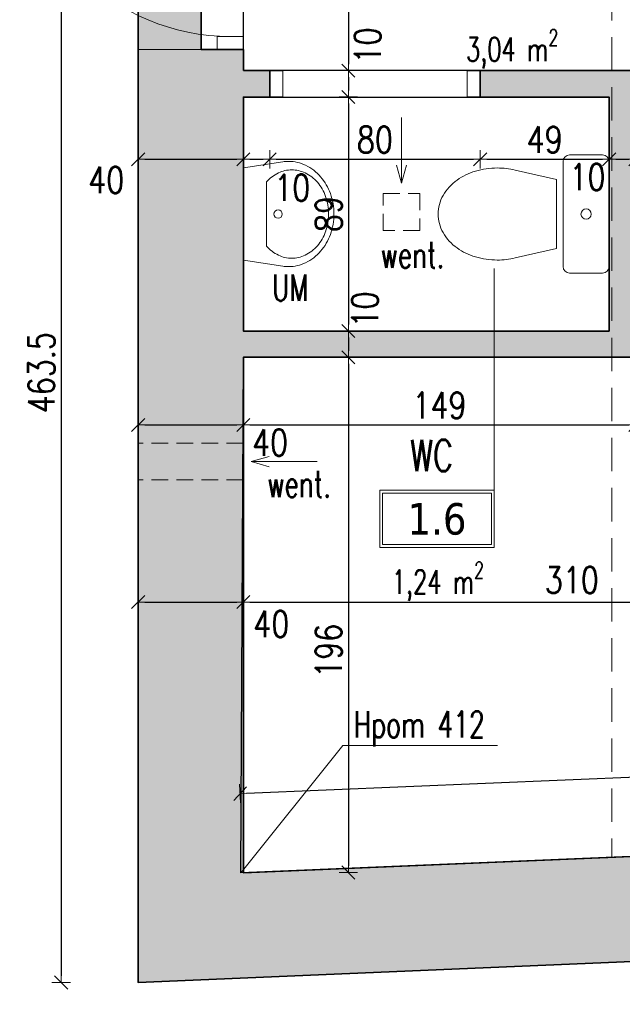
# Model space of a CAD drawing. Header units: millimetres. Extents: x 14400 to 93787, y -21104 to 39413.
# Tile 4 of 256: x 22933 to 23162, y 6856 to 7231. Entities that reach past the tile are written whole.
import ezdxf
from ezdxf.enums import TextEntityAlignment as Align

# ---------------------------------------------------------------- set-up
doc = ezdxf.new("R2010")
doc.units = ezdxf.units.MM
doc.linetypes.add('HIDDEN', pattern=[9.525, 6.35, -3.175])
for name, color, linetype, lineweight in [('!MODUS_ARMATURA', 6, 'Continuous', 9), ('!MODUS_HATCH_ŚCIANA', 254, 'Continuous', 9), ('__MODUS_ŚCIANY', 2, 'Continuous', 35), ('Cienka', 3, 'Continuous', 9), ('Drzwi', 1, 'Continuous', 15), ('Opis', 8, 'Continuous', 13), ('Opis_pom', 9, 'Continuous', 18), ('Wentylacja', 5, 'Continuous', 13), ('Widok', 1, 'Continuous', 15), ('WYMIAROWANIE', 1, 'Continuous', 18)]:
    doc.layers.add(name, color=color, linetype=linetype, lineweight=lineweight)
doc.styles.add('ARCHETYP', font='romans.shx', dxfattribs={"height": 15})
doc.styles.add('ARIAL', font='tahoma.ttf')
doc.styles.add('TXT', font='simplex.shx', dxfattribs={"width": 0.8})
doc.dimstyles.new('DIM50', dxfattribs={"dimscale": 5, "dimtxt": 2, "dimasz": 0.5, "dimexe": 0, "dimexo": 0, "dimgap": 0.5, "dimtad": 1, "dimdec": 4, "dimrnd": 0.5, "dimdsep": 46, "dimtxsty": 'TXT', "dimblk1": 'TICK1', "dimblk2": 'TICK1', "dimsah": 1, "dimcen": 0, "dimse1": 1, "dimse2": 1, "dimclrd": 1, "dimclre": 7, "dimclrt": 9, "dimadec": 0, "dimazin": 0, "dimtfac": 1, "dimtdec": 4, "dimtmove": 2, "dimatfit": 3, "dimldrblk": 'TICK1', "dimfxl": 1, "dimtolj": 1, "dimarcsym": 0})

# ---------------------------------------------------------------- blocks, each defined once
blk = doc.blocks.new('A$C578D6593')
for p, q in [((-26.36, 0), (-29.16, 18.76)), ((17.64, 0), (20.43, 18.76)), ((-19.63, 11), (10.9, 11)), ((-26.36, 0), (17.64, 0))]:
    blk.add_line(p, q)
blk.add_circle((-4.36, 16.5), 2)
for centre, radius, start, end in [((-4.36, 14), 29, 90, 109.6071), ((-4.36, 14), 29, 70.3929, 90), ((-5.67, 17.67), 25.11, 109.6071, 130.6955), ((-5.67, 19.17), 21.11, 109.6071, 130.6955), ((-4.36, 15.5), 25, 90, 109.6071), ((-4.36, 15.5), 25, 70.3929, 90), ((-3.06, 19.17), 21.11, 49.3045, 70.3929), ((-3.06, 17.67), 25.11, 49.3045, 70.3929), ((-7.68, 20), 22.03, 130.6955, 154.2825), ((-7.68, 21.5), 18.03, 130.6955, 154.2825), ((-1.05, 21.5), 18.03, 25.7175, 49.3045), ((-1.05, 20), 22.03, 25.7175, 49.3045), ((-10.79, 21.5), 18.58, 154.2825, 180), ((-10.79, 23), 14.58, 154.2825, 180), ((2.06, 23), 14.58, 0, 25.7175), ((2.06, 21.5), 18.58, 0, 25.7175), ((-10.79, 21.5), 18.58, 180, 188.4794), ((-10.79, 23), 14.58, 180, 205.7175), ((2.06, 23), 14.58, 334.2825, 0), ((2.06, 21.5), 18.58, 351.5206, 0), ((-7.68, 24.5), 18.03, 205.7175, 228.4823), ((-1.05, 24.5), 18.03, 311.5177, 334.2825)]:
    blk.add_arc(centre, radius, start, end)
blk = doc.blocks.new('A$C351F644B')
for p, q in [((-16.71, 35.72), (-13.07, 19.98)), ((16.71, 35.72), (13.07, 19.98)), ((13.07, 19.98), (-13.07, 19.98)), ((-22.5, 2.5), (-22.5, 15)), ((-20, 17.5), (20, 17.5)), ((22.5, 15), (22.5, 2.5)), ((20, 0), (-20, 0))]:
    blk.add_line(p, q)
blk.add_circle((0, 8.75), 1.96)
for centre, radius, start, end in [((0, 50.93), 14.07, 90, 120.1094), ((0, 50.93), 14.07, 59.8906, 90), ((2.35, 46.88), 18.75, 120.1094, 144.4623), ((-2.35, 46.88), 18.75, 35.5377, 59.8906), ((6.06, 44.23), 23.31, 144.4623, 163.5183), ((-6.06, 44.23), 23.31, 16.4817, 35.5377), ((11.92, 42.5), 29.42, 163.5183, 180), ((-11.92, 42.5), 29.42, 0, 16.4817), ((11.92, 42.5), 29.42, 180, 193.3326), ((-11.92, 42.5), 29.42, 346.6674, 0), ((-20, 15), 2.5, 90, 180), ((20, 15), 2.5, 0, 90), ((-20, 2.5), 2.5, 180, 270), ((20, 2.5), 2.5, 270, 0)]:
    blk.add_arc(centre, radius, start, end)
blk = doc.blocks.new('TICK1')
at = {"color": 2}
blk.add_line((-1, -1), (1, 1), dxfattribs=at)
at = {"color": 0}
for p, q in [((0, 0), (-1, 0)), ((0, -1.4), (0, 1.4))]:
    blk.add_line(p, q, dxfattribs=at)
blk = doc.blocks.new('*D87')
at = {"layer": 'DEFPOINTS', "color": 0, "transparency": 16777216}
for p in [(23018.38, 7309.47), (23018.38, 7211.47), (23058.27, 7211.47)]:
    blk.add_point(p, dxfattribs=at)
at = {"layer": 'WYMIAROWANIE', "color": 1, "lineweight": -2, "transparency": 16777216}
blk.add_line((23058.27, 7306.97), (23058.27, 7213.97), dxfattribs=at)
at = {"layer": 'WYMIAROWANIE', "color": 1, "lineweight": -2, "transparency": 16777216, "xscale": 2.5, "yscale": 2.5, "zscale": 2.5}
for p, rotation in [((23058.27, 7309.47), 90), ((23058.27, 7211.47), 270)]:
    blk.add_blockref('TICK1', p, dxfattribs=dict(at, rotation=rotation))
at = {"layer": 'WYMIAROWANIE', "color": 9, "transparency": 16777216, "insert": (23050.77, 7260.47), "char_height": 10, "attachment_point": 5, "rotation": 90, "style": 'TXT'}
blk.add_mtext('\\A1;98', dxfattribs=at)
blk = doc.blocks.new('*D88')
at = {"layer": 'DEFPOINTS', "color": 0, "transparency": 16777216}
for p in [(23018.38, 7211.47), (23018.38, 7201.45), (23058.27, 7201.45)]:
    blk.add_point(p, dxfattribs=at)
at = {"layer": 'WYMIAROWANIE', "color": 1, "lineweight": -2, "transparency": 16777216}
blk.add_line((23058.27, 7208.97), (23058.27, 7203.95), dxfattribs=at)
at = {"layer": 'WYMIAROWANIE', "color": 1, "lineweight": -2, "transparency": 16777216, "xscale": 2.5, "yscale": 2.5, "zscale": 2.5}
for p, rotation in [((23058.27, 7211.47), 90), ((23058.27, 7201.45), 270)]:
    blk.add_blockref('TICK1', p, dxfattribs=dict(at, rotation=rotation))
at = {"layer": 'WYMIAROWANIE', "color": 9, "transparency": 16777216, "insert": (23065.65, 7221.01), "char_height": 10, "attachment_point": 5, "rotation": 90, "style": 'TXT'}
blk.add_mtext('\\A1;10', dxfattribs=at)
blk = doc.blocks.new('*D89')
at = {"layer": 'DEFPOINTS', "color": 0, "transparency": 16777216}
for p in [(23018.38, 7201.45), (23018.38, 7112.45), (23058.27, 7112.45)]:
    blk.add_point(p, dxfattribs=at)
at = {"layer": 'WYMIAROWANIE', "color": 1, "lineweight": -2, "transparency": 16777216}
blk.add_line((23058.27, 7198.95), (23058.27, 7114.95), dxfattribs=at)
at = {"layer": 'WYMIAROWANIE', "color": 1, "lineweight": -2, "transparency": 16777216, "xscale": 2.5, "yscale": 2.5, "zscale": 2.5}
for p, rotation in [((23058.27, 7201.45), 90), ((23058.27, 7112.45), 270)]:
    blk.add_blockref('TICK1', p, dxfattribs=dict(at, rotation=rotation))
at = {"layer": 'WYMIAROWANIE', "color": 9, "transparency": 16777216, "insert": (23050.77, 7156.95), "char_height": 10, "attachment_point": 5, "rotation": 90, "style": 'TXT'}
blk.add_mtext('\\A1;89', dxfattribs=at)
blk = doc.blocks.new('*D90')
at = {"layer": 'DEFPOINTS', "color": 0, "transparency": 16777216}
for p in [(23018.38, 7112.45), (23018.38, 7102.45), (23058.27, 7102.45)]:
    blk.add_point(p, dxfattribs=at)
at = {"layer": 'WYMIAROWANIE', "color": 1, "lineweight": -2, "transparency": 16777216}
blk.add_line((23058.27, 7109.95), (23058.27, 7104.95), dxfattribs=at)
at = {"layer": 'WYMIAROWANIE', "color": 1, "lineweight": -2, "transparency": 16777216, "xscale": 2.5, "yscale": 2.5, "zscale": 2.5}
for p, rotation in [((23058.27, 7112.45), 90), ((23058.27, 7102.45), 270)]:
    blk.add_blockref('TICK1', p, dxfattribs=dict(at, rotation=rotation))
at = {"layer": 'WYMIAROWANIE', "color": 9, "transparency": 16777216, "insert": (23064.63, 7120.62), "char_height": 10, "attachment_point": 5, "rotation": 90, "style": 'TXT'}
blk.add_mtext('\\A1;10', dxfattribs=at)
blk = doc.blocks.new('*D91')
at = {"layer": 'DEFPOINTS', "color": 0, "transparency": 16777216}
for p in [(23018.38, 7102.45), (23017.54, 6906.55), (23058.27, 6906.55)]:
    blk.add_point(p, dxfattribs=at)
at = {"layer": 'WYMIAROWANIE', "color": 1, "lineweight": -2, "transparency": 16777216}
blk.add_line((23058.27, 7099.95), (23058.27, 6909.05), dxfattribs=at)
at = {"layer": 'WYMIAROWANIE', "color": 1, "lineweight": -2, "transparency": 16777216, "xscale": 2.5, "yscale": 2.5, "zscale": 2.5}
for p, rotation in [((23058.27, 7102.45), 90), ((23058.27, 6906.55), 270)]:
    blk.add_blockref('TICK1', p, dxfattribs=dict(at, rotation=rotation))
at = {"layer": 'WYMIAROWANIE', "color": 9, "transparency": 16777216, "insert": (23050.77, 6990.83), "char_height": 10, "attachment_point": 5, "rotation": 90, "style": 'TXT'}
blk.add_mtext('\\A1;196', dxfattribs=at)
blk = doc.blocks.new('*D114')
at = {"layer": 'DEFPOINTS', "color": 0, "transparency": 16777216}
for p in [(23963.38, 6906.45), (22978.38, 6864.73), (23966.09, 6842.5)]:
    blk.add_point(p, dxfattribs=at)
at = {"layer": 'WYMIAROWANIE', "color": 1, "lineweight": -2, "transparency": 16777216}
blk.add_line((22983.59, 6800.89), (23963.59, 6842.39), dxfattribs=at)
at = {"layer": 'WYMIAROWANIE', "color": 1, "lineweight": -2, "transparency": 16777216, "xscale": 2.5, "yscale": 2.5, "zscale": 2.5}
for p, rotation in [((23966.09, 6842.5), 2.425097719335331), ((22981.09, 6800.78), 182.4250977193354)]:
    blk.add_blockref('TICK1', p, dxfattribs=dict(at, rotation=rotation))
at = {"layer": 'WYMIAROWANIE', "color": 9, "transparency": 16777216, "insert": (23473.27, 6829.13), "char_height": 10, "attachment_point": 5, "rotation": 2.4251, "style": 'TXT'}
blk.add_mtext('\\A1;986', dxfattribs=at)
blk = doc.blocks.new('*D115')
at = {"layer": 'DEFPOINTS', "color": 0, "transparency": 16777216}
for p in [(23368.82, 6877.63), (22978.53, 6861.23), (23370.45, 6838.98)]:
    blk.add_point(p, dxfattribs=at)
at = {"layer": 'WYMIAROWANIE', "color": 1, "lineweight": -2, "transparency": 16777216}
blk.add_line((22982.65, 6822.69), (23367.95, 6838.88), dxfattribs=at)
at = {"layer": 'WYMIAROWANIE', "color": 1, "lineweight": -2, "transparency": 16777216, "xscale": 2.5, "yscale": 2.5, "zscale": 2.5}
for p, rotation in [((23370.45, 6838.98), 2.405970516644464), ((22980.15, 6822.58), 182.4059705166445)]:
    blk.add_blockref('TICK1', p, dxfattribs=dict(at, rotation=rotation))
at = {"layer": 'WYMIAROWANIE', "color": 9, "transparency": 16777216, "insert": (23174.98, 6838.28), "char_height": 10, "attachment_point": 5, "rotation": 2.406, "style": 'TXT'}
blk.add_mtext('\\A1;390.5', dxfattribs=at)
blk = doc.blocks.new('*D120')
at = {"layer": 'DEFPOINTS', "color": 0, "transparency": 16777216}
for p in [(23327.12, 6949.59), (23328.38, 6919.47), (23018.38, 6906.45)]:
    blk.add_point(p, dxfattribs=at)
at = {"layer": 'WYMIAROWANIE', "color": 1, "lineweight": -2, "transparency": 16777216}
blk.add_line((23019.61, 6936.67), (23324.62, 6949.49), dxfattribs=at)
at = {"layer": 'WYMIAROWANIE', "color": 1, "lineweight": -2, "transparency": 16777216, "xscale": 2.5, "yscale": 2.5, "zscale": 2.5}
for p, rotation in [((23327.12, 6949.59), 2.405970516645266), ((23017.12, 6936.57), 182.4059705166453)]:
    blk.add_blockref('TICK1', p, dxfattribs=dict(at, rotation=rotation))
at = {"layer": 'WYMIAROWANIE', "color": 9, "transparency": 16777216, "insert": (23199.22, 6952.41), "char_height": 10, "attachment_point": 5, "rotation": 2.406, "style": 'TXT'}
blk.add_mtext('\\A1;310.5', dxfattribs=at)
blk = doc.blocks.new('*D127')
at = {"layer": 'DEFPOINTS', "color": 0, "transparency": 16777216}
for p in [(22978.38, 7009.38), (23018.38, 7009.38), (23018.38, 7009.38)]:
    blk.add_point(p, dxfattribs=at)
at = {"layer": 'WYMIAROWANIE', "color": 1, "lineweight": -2, "transparency": 16777216}
blk.add_line((22980.88, 7009.38), (23015.88, 7009.38), dxfattribs=at)
at = {"layer": 'WYMIAROWANIE', "color": 1, "lineweight": -2, "transparency": 16777216, "xscale": 2.5, "yscale": 2.5, "zscale": 2.5, "rotation": 180}
blk.add_blockref('TICK1', (22978.38, 7009.38), dxfattribs=at)
at = {"layer": 'WYMIAROWANIE', "color": 1, "lineweight": -2, "transparency": 16777216, "xscale": 2.5, "yscale": 2.5, "zscale": 2.5}
blk.add_blockref('TICK1', (23018.38, 7009.38), dxfattribs=at)
at = {"layer": 'WYMIAROWANIE', "color": 9, "transparency": 16777216, "insert": (23029, 7001.01), "char_height": 10, "attachment_point": 5, "style": 'TXT'}
blk.add_mtext('\\A1;40', dxfattribs=at)
blk = doc.blocks.new('*D128')
at = {"layer": 'DEFPOINTS', "color": 0, "transparency": 16777216}
for p in [(23018.38, 7009.38), (23328.38, 7009.38), (23328.38, 7009.38)]:
    blk.add_point(p, dxfattribs=at)
at = {"layer": 'WYMIAROWANIE', "color": 1, "lineweight": -2, "transparency": 16777216}
blk.add_line((23020.88, 7009.38), (23325.88, 7009.38), dxfattribs=at)
at = {"layer": 'WYMIAROWANIE', "color": 1, "lineweight": -2, "transparency": 16777216, "xscale": 2.5, "yscale": 2.5, "zscale": 2.5, "rotation": 180}
blk.add_blockref('TICK1', (23018.38, 7009.38), dxfattribs=at)
at = {"layer": 'WYMIAROWANIE', "color": 1, "lineweight": -2, "transparency": 16777216, "xscale": 2.5, "yscale": 2.5, "zscale": 2.5}
blk.add_blockref('TICK1', (23328.38, 7009.38), dxfattribs=at)
at = {"layer": 'WYMIAROWANIE', "color": 9, "transparency": 16777216, "insert": (23143.22, 7017.76), "char_height": 10, "attachment_point": 5, "style": 'TXT'}
blk.add_mtext('\\A1;310', dxfattribs=at)
blk = doc.blocks.new('*D135')
at = {"layer": 'DEFPOINTS', "color": 0, "transparency": 16777216}
for p in [(23018.38, 7102.45), (23167.38, 7102.45), (23167.38, 7076.73)]:
    blk.add_point(p, dxfattribs=at)
at = {"layer": 'WYMIAROWANIE', "color": 1, "lineweight": -2, "transparency": 16777216}
blk.add_line((23020.88, 7076.73), (23164.88, 7076.73), dxfattribs=at)
at = {"layer": 'WYMIAROWANIE', "color": 1, "lineweight": -2, "transparency": 16777216, "xscale": 2.5, "yscale": 2.5, "zscale": 2.5, "rotation": 180}
blk.add_blockref('TICK1', (23018.38, 7076.73), dxfattribs=at)
at = {"layer": 'WYMIAROWANIE', "color": 1, "lineweight": -2, "transparency": 16777216, "xscale": 2.5, "yscale": 2.5, "zscale": 2.5}
blk.add_blockref('TICK1', (23167.38, 7076.73), dxfattribs=at)
at = {"layer": 'WYMIAROWANIE', "color": 9, "transparency": 16777216, "insert": (23092.88, 7084.23), "char_height": 10, "attachment_point": 5, "style": 'TXT'}
blk.add_mtext('\\A1;149', dxfattribs=at)
blk = doc.blocks.new('*D142')
at = {"layer": 'DEFPOINTS', "color": 0, "transparency": 16777216}
for p in [(22978.38, 7076.73), (23018.38, 7076.73), (23018.38, 7076.73)]:
    blk.add_point(p, dxfattribs=at)
at = {"layer": 'WYMIAROWANIE', "color": 1, "lineweight": -2, "transparency": 16777216}
blk.add_line((22980.88, 7076.73), (23015.88, 7076.73), dxfattribs=at)
at = {"layer": 'WYMIAROWANIE', "color": 1, "lineweight": -2, "transparency": 16777216, "xscale": 2.5, "yscale": 2.5, "zscale": 2.5, "rotation": 180}
blk.add_blockref('TICK1', (22978.38, 7076.73), dxfattribs=at)
at = {"layer": 'WYMIAROWANIE', "color": 1, "lineweight": -2, "transparency": 16777216, "xscale": 2.5, "yscale": 2.5, "zscale": 2.5}
blk.add_blockref('TICK1', (23018.38, 7076.73), dxfattribs=at)
at = {"layer": 'WYMIAROWANIE', "color": 9, "transparency": 16777216, "insert": (23028.51, 7070.05), "char_height": 10, "attachment_point": 5, "style": 'TXT'}
blk.add_mtext('\\A1;40', dxfattribs=at)
blk = doc.blocks.new('*D143')
at = {"layer": 'DEFPOINTS', "color": 0, "transparency": 16777216}
for p in [(23018.38, 7201.45), (23028.38, 7201.46), (23028.38, 7177.76)]:
    blk.add_point(p, dxfattribs=at)
at = {"layer": 'WYMIAROWANIE', "color": 1, "lineweight": -2, "transparency": 16777216}
blk.add_line((23020.88, 7177.76), (23025.88, 7177.76), dxfattribs=at)
at = {"layer": 'WYMIAROWANIE', "color": 1, "lineweight": -2, "transparency": 16777216, "xscale": 2.5, "yscale": 2.5, "zscale": 2.5, "rotation": 180}
blk.add_blockref('TICK1', (23018.38, 7177.76), dxfattribs=at)
at = {"layer": 'WYMIAROWANIE', "color": 1, "lineweight": -2, "transparency": 16777216, "xscale": 2.5, "yscale": 2.5, "zscale": 2.5}
blk.add_blockref('TICK1', (23028.38, 7177.76), dxfattribs=at)
at = {"layer": 'WYMIAROWANIE', "color": 9, "transparency": 16777216, "insert": (23036.95, 7166.98), "char_height": 10, "attachment_point": 5, "style": 'TXT'}
blk.add_mtext('\\A1;10', dxfattribs=at)
blk = doc.blocks.new('*D144')
at = {"layer": 'DEFPOINTS', "color": 0, "transparency": 16777216}
for p in [(23028.38, 7201.46), (23108.38, 7201.45), (23108.38, 7177.76)]:
    blk.add_point(p, dxfattribs=at)
at = {"layer": 'WYMIAROWANIE', "color": 1, "lineweight": -2, "transparency": 16777216}
blk.add_line((23030.88, 7177.76), (23105.88, 7177.76), dxfattribs=at)
at = {"layer": 'WYMIAROWANIE', "color": 1, "lineweight": -2, "transparency": 16777216, "xscale": 2.5, "yscale": 2.5, "zscale": 2.5, "rotation": 180}
blk.add_blockref('TICK1', (23028.38, 7177.76), dxfattribs=at)
at = {"layer": 'WYMIAROWANIE', "color": 1, "lineweight": -2, "transparency": 16777216, "xscale": 2.5, "yscale": 2.5, "zscale": 2.5}
blk.add_blockref('TICK1', (23108.38, 7177.76), dxfattribs=at)
at = {"layer": 'WYMIAROWANIE', "color": 9, "transparency": 16777216, "insert": (23068.38, 7185.26), "char_height": 10, "attachment_point": 5, "style": 'TXT'}
blk.add_mtext('\\A1;80', dxfattribs=at)
blk = doc.blocks.new('*D145')
at = {"layer": 'DEFPOINTS', "color": 0, "transparency": 16777216}
for p in [(23108.38, 7201.45), (23157.38, 7201.45), (23157.38, 7177.76)]:
    blk.add_point(p, dxfattribs=at)
at = {"layer": 'WYMIAROWANIE', "color": 1, "lineweight": -2, "transparency": 16777216}
blk.add_line((23110.88, 7177.76), (23154.88, 7177.76), dxfattribs=at)
at = {"layer": 'WYMIAROWANIE', "color": 1, "lineweight": -2, "transparency": 16777216, "xscale": 2.5, "yscale": 2.5, "zscale": 2.5, "rotation": 180}
blk.add_blockref('TICK1', (23108.38, 7177.76), dxfattribs=at)
at = {"layer": 'WYMIAROWANIE', "color": 1, "lineweight": -2, "transparency": 16777216, "xscale": 2.5, "yscale": 2.5, "zscale": 2.5}
blk.add_blockref('TICK1', (23157.38, 7177.76), dxfattribs=at)
at = {"layer": 'WYMIAROWANIE', "color": 9, "transparency": 16777216, "insert": (23132.88, 7185.26), "char_height": 10, "attachment_point": 5, "style": 'TXT'}
blk.add_mtext('\\A1;49', dxfattribs=at)
blk = doc.blocks.new('*D146')
at = {"layer": 'DEFPOINTS', "color": 0, "transparency": 16777216}
for p in [(23157.38, 7201.45), (23167.38, 7201.45), (23167.38, 7177.76)]:
    blk.add_point(p, dxfattribs=at)
at = {"layer": 'WYMIAROWANIE', "color": 1, "lineweight": -2, "transparency": 16777216}
blk.add_line((23159.88, 7177.76), (23164.88, 7177.76), dxfattribs=at)
at = {"layer": 'WYMIAROWANIE', "color": 1, "lineweight": -2, "transparency": 16777216, "xscale": 2.5, "yscale": 2.5, "zscale": 2.5, "rotation": 180}
blk.add_blockref('TICK1', (23157.38, 7177.76), dxfattribs=at)
at = {"layer": 'WYMIAROWANIE', "color": 1, "lineweight": -2, "transparency": 16777216, "xscale": 2.5, "yscale": 2.5, "zscale": 2.5}
blk.add_blockref('TICK1', (23167.38, 7177.76), dxfattribs=at)
at = {"layer": 'WYMIAROWANIE', "color": 9, "transparency": 16777216, "insert": (23149.13, 7170.99), "char_height": 10, "attachment_point": 5, "style": 'TXT'}
blk.add_mtext('\\A1;10', dxfattribs=at)
blk = doc.blocks.new('*D155')
at = {"layer": 'DEFPOINTS', "color": 0, "transparency": 16777216}
for p in [(22978.38, 7177.76), (23018.38, 7177.76), (23018.38, 7177.76)]:
    blk.add_point(p, dxfattribs=at)
at = {"layer": 'WYMIAROWANIE', "color": 1, "lineweight": -2, "transparency": 16777216}
blk.add_line((22980.88, 7177.76), (23015.88, 7177.76), dxfattribs=at)
at = {"layer": 'WYMIAROWANIE', "color": 1, "lineweight": -2, "transparency": 16777216, "xscale": 2.5, "yscale": 2.5, "zscale": 2.5, "rotation": 180}
blk.add_blockref('TICK1', (22978.38, 7177.76), dxfattribs=at)
at = {"layer": 'WYMIAROWANIE', "color": 1, "lineweight": -2, "transparency": 16777216, "xscale": 2.5, "yscale": 2.5, "zscale": 2.5}
blk.add_blockref('TICK1', (23018.38, 7177.76), dxfattribs=at)
at = {"layer": 'WYMIAROWANIE', "color": 9, "transparency": 16777216, "insert": (22966.28, 7169.85), "char_height": 10, "attachment_point": 5, "style": 'TXT'}
blk.add_mtext('\\A1;40', dxfattribs=at)
blk = doc.blocks.new('*D193')
at = {"layer": 'DEFPOINTS', "color": 0, "transparency": 16777216}
for p in [(22978.38, 7328.47), (22949.14, 6864.73), (22978.38, 6864.73)]:
    blk.add_point(p, dxfattribs=at)
at = {"layer": 'WYMIAROWANIE', "color": 1, "lineweight": -2, "transparency": 16777216}
blk.add_line((22949.14, 7325.97), (22949.14, 6867.23), dxfattribs=at)
at = {"layer": 'WYMIAROWANIE', "color": 1, "lineweight": -2, "transparency": 16777216, "xscale": 2.5, "yscale": 2.5, "zscale": 2.5}
for p, rotation in [((22949.14, 7328.47), 90), ((22949.14, 6864.73), 270)]:
    blk.add_blockref('TICK1', p, dxfattribs=dict(at, rotation=rotation))
at = {"layer": 'WYMIAROWANIE', "color": 9, "transparency": 16777216, "insert": (22941.64, 7096.6), "char_height": 10, "attachment_point": 5, "rotation": 90, "style": 'TXT'}
blk.add_mtext('\\A1;463.5', dxfattribs=at)

msp = doc.modelspace()

# ---------------------------------------------------------------- hatches: boundary and pattern name
at = {"layer": '!MODUS_HATCH_ŚCIANA', "ltscale": 2}
h = msp.add_hatch(color=256, dxfattribs=at)
h.dxf.hatch_style = 1
h.paths.add_polyline_path([(23348.1261, 7353.47289), (22978.38195, 7353.47289), (22978.38195, 6864.73171), (23368.67019, 6881.2609), (23366.99647, 6921.09535), (23338.38195, 6919.89306), (23338.38195, 7219.47289), (23328.38195, 7219.47289), (23328.38195, 7211.47289), (23263.38195, 7211.47289), (23263.38195, 7201.44768), (23328.38195, 7201.44768), (23328.38195, 6919.47289), (23018.38195, 6906.44768), (23018.38195, 7102.44768), (23167.38195, 7102.44768), (23167.38195, 7201.44768), (23183.38195, 7201.44768), (23183.38195, 7211.47289), (23108.38195, 7211.47289), (23108.38195, 7201.44768), (23157.38195, 7201.44768), (23157.38195, 7112.44768), (23018.38195, 7112.44768), (23018.38195, 7201.44768), (23028.38195, 7201.44768), (23028.38195, 7211.47289), (23018.38195, 7211.47289), (23018.38195, 7219.47289), (23002.38195, 7219.47289), (23002.38195, 7309.47289), (23018.38195, 7309.47289), (23328.38195, 7309.47289), (23348.1261, 7309.47289)])

# ---------------------------------------------------------------- linework, layer by layer
at = {"layer": '__MODUS_ŚCIANY'}
for points in [[(23348.1261, 7353.47289), (22978.38195, 7353.47289), (22978.38195, 6864.73171), (23368.67019, 6881.2609)], [(22978.38195, 7309.47289), (22978.38195, 7219.47289)], [(23002.38195, 7309.47289), (23002.38195, 7219.47289)], [(23018.38195, 7219.47289), (23002.38195, 7219.47289)], [(23018.38195, 7219.47289), (23018.38195, 7211.47289)], [(23028.38195, 7211.47289), (23018.38195, 7211.47289)], [(23028.38195, 7211.47289), (23028.38195, 7201.44768)], [(23183.38195, 7211.47289), (23108.38195, 7211.47289)], [(23108.38195, 7211.47289), (23108.38195, 7201.44768)], [(23108.38195, 7201.44768), (23157.38195, 7201.44768), (23157.38195, 7112.44768), (23018.38195, 7112.44768), (23018.38195, 7201.44768), (23028.38195, 7201.44768)], [(23183.38195, 7201.44768), (23167.38195, 7201.44768), (23167.38195, 7102.44768), (23018.38195, 7102.44768), (23018.38195, 6906.44768), (23328.38195, 6919.47289), (23328.38195, 7201.44768)]]:
    msp.add_lwpolyline(points, dxfattribs=at)
at = {"layer": 'Cienka', "linetype": 'HIDDEN', "ltscale": 2}
msp.add_lwpolyline([(23158.38195, 8081.47289), (23158.38195, 6912.33003)], dxfattribs=at)
at = {"layer": 'DEFPOINTS', "color": 4}
for points in [[(23018.38195, 7309.47289), (23328.38195, 7309.47289), (23328.38195, 7211.47289), (23018.38195, 7211.47289)], [(23018.38195, 7201.44768), (23157.38195, 7201.44768), (23157.38195, 7112.44768), (23018.38195, 7112.44768)]]:
    msp.add_lwpolyline(points, close=True, dxfattribs=at)
msp.add_lwpolyline([(23167.38195, 7201.44768), (23328.38195, 7201.44768), (23328.38195, 6919.47289), (23017.43008, 6906.40769), (23018.38195, 7102.44768), (23167.38195, 7102.44768), (23167.38195, 7201.44768)], dxfattribs=at)
at = {"layer": 'Drzwi'}
for points in [[(23008.38195, 7224.47289), (23018.38195, 7224.47289), (23018.38195, 7219.47289), (23008.38195, 7219.47289)], [(23033.38195, 7211.46028), (23033.38195, 7201.46028), (23028.38195, 7201.46028), (23028.38195, 7211.46028)], [(23108.38195, 7211.46028), (23108.38195, 7201.46028), (23103.38195, 7201.46028), (23103.38195, 7211.46028)]]:
    msp.add_lwpolyline(points, close=True, dxfattribs=at)
msp.add_arc((23013.38195, 7304.47289), 80, 180, 270, dxfattribs=at)
at = {"layer": 'Opis'}
msp.add_lwpolyline([(23017.54493, 6906.55101), (23056.22662, 6954.82246), (23114.9184, 6954.82246)], dxfattribs=at)
at = {"layer": 'Opis_pom', "ltscale": 0.7}
msp.add_lwpolyline([(23113.71158, 7041.07843), (23113.71158, 7136.27994)], dxfattribs=at)
for points in [[(23070.19158, 7030.14921), (23113.71158, 7030.14921), (23113.71158, 7051.90921), (23070.19158, 7051.90921)], [(23071.27958, 7031.23721), (23112.62358, 7031.23721), (23112.62358, 7050.82121), (23071.27958, 7050.82121)]]:
    msp.add_lwpolyline(points, close=True, dxfattribs=at)
at = {"layer": 'Wentylacja'}
for points in [[(23078.45482, 7193.71106), (23078.45482, 7168.71106)], [(23078.45482, 7168.71106), (23076.51434, 7175.54714)], [(23078.45482, 7168.71106), (23080.3953, 7175.54714)], [(23021.38195, 7062.80434), (23028.21804, 7064.74482)], [(23046.38195, 7062.80434), (23021.38195, 7062.80434)], [(23021.38195, 7062.80434), (23028.21804, 7060.86386)]]:
    msp.add_lwpolyline(points, dxfattribs=at)
at = {"layer": 'Wentylacja', "linetype": 'HIDDEN'}
msp.add_lwpolyline([(23071.45482, 7164.71106), (23085.45482, 7164.71106), (23085.45482, 7150.71106), (23071.45482, 7150.71106)], close=True, dxfattribs=at)
for points in [[(23018.38195, 7069.80434), (22978.38195, 7069.80434)], [(23018.38195, 7055.80434), (22978.38195, 7055.80434)]]:
    msp.add_lwpolyline(points, dxfattribs=at)
at = {"layer": 'Widok'}
for points in [[(23018.38195, 7219.47289), (23018.38195, 7309.47289)], [(23002.38195, 7219.47289), (22978.38195, 7219.47289)]]:
    msp.add_lwpolyline(points, dxfattribs=at)

# ---------------------------------------------------------------- block references
at = {"layer": '!MODUS_ARMATURA', "rotation": 90}
msp.add_blockref('A$C351F644B', (23157.38195, 7156.94768), dxfattribs=at)
at = {"layer": '!MODUS_ARMATURA', "xscale": 0.8, "yscale": 0.8, "zscale": 0.8, "rotation": 270}
msp.add_blockref('A$C578D6593', (23018.38195, 7153.45678), dxfattribs=at)

# ---------------------------------------------------------------- texts
at = {"layer": 'Opis', "style": 'ARCHETYP', "width": 0.7}
for s, p in [('UM', (23029.28073, 7123.90517)), ('Hpom 412', (23060.3384, 6957.8367))]:
    msp.add_text(s, height=10, rotation=0, dxfattribs=at).set_placement(p)
at = {"layer": 'Opis_pom', "ltscale": 0.7, "style": 'TXT', "width": 0.7}
msp.add_text('WC', height=12, dxfattribs=at).set_placement((23089.9281, 7059.10223), align=Align.CENTER)
at = {"layer": 'Opis_pom', "ltscale": 0.7, "char_height": 9, "attachment_point": 1, "style": 'TXT'}
for s, insert in [('\\A1;\\pxqc;{\\W0.7;3,04 m\\H0.7x;\\S2^ ;}', (23090.5446, 7227.14361)), ('\\A1;\\pxqc;{\\W0.7;1,24 m\\H0.7x;\\S2^ ;}', (23062.32121, 7024.62627))]:
    msp.add_mtext_dynamic_manual_height_columns(s, width=59.9910642, gutter_width=75, heights=[0], dxfattribs=dict(at, insert=insert))
at = {"layer": 'Opis_pom', "ltscale": 0.7, "style": 'ARIAL'}
msp.add_attdef('1.6', text='', height=11.968, dxfattribs=at).set_placement((23091.95158, 7041.02921), align=Align.MIDDLE_CENTER)
at = {"layer": 'Wentylacja', "style": 'ARCHETYP', "width": 0.7}
for p in [(23070.48841, 7136.42361), (23027.42416, 7049.26632)]:
    msp.add_text('went.', height=10, rotation=0, dxfattribs=at).set_placement(p)

# ---------------------------------------------------------------- dimensions: what is measured, and where the dimension line sits
at = {"layer": 'WYMIAROWANIE'}
for base, p1, p2, picture, middle in [((22949.13767, 6864.73171), (22978.38195, 7328.47289), (22978.38195, 6864.73171), '*D193', (22941.63767, 7096.6023)), ((23058.27271, 7211.47289), (23018.38195, 7309.47289), (23018.38195, 7211.47289), '*D87', (23050.77271, 7260.47289)), ((23058.27271, 7112.44768), (23018.38195, 7201.44768), (23018.38195, 7112.44768), '*D89', (23050.77271, 7156.94768))]:
    dim = msp.add_linear_dim(base=base, p1=p1, p2=p2, angle=90, dimstyle='DIM50', dxfattribs=at)
    dim.commit()
    dim.dimension.update_dxf_attribs({"geometry": picture, "text_midpoint": middle})
for base, p1, p2, angle, picture, middle, dimtype in [((23058.27271, 7201.44768), (23018.38195, 7211.47289), (23018.38195, 7201.44768), 90, '*D88', (23065.64945, 7221.01215), 160), ((23058.27271, 7102.44768), (23018.38195, 7112.44768), (23018.38195, 7102.44768), 90, '*D90', (23064.62777, 7120.61997), 160), ((23058.27271, 6906.55101), (23018.38195, 7102.44768), (23017.54493, 6906.55101), 90, '*D91', (23050.77271, 6990.82996), 160), ((23327.11648, 6949.59117), (23018.38195, 6906.44768), (23328.38195, 6919.47289), 2.4059705, '*D120', (23199.2155, 6952.40542), 161)]:
    dim = msp.add_linear_dim(base=base, p1=p1, p2=p2, angle=angle, dimstyle='DIM50', dxfattribs=at)
    dim.commit()
    dim.dimension.update_dxf_attribs({"geometry": picture, "text_midpoint": middle, "dimtype": dimtype})
for base, p1, p2, picture, middle in [((23028.38195, 7177.75628), (23018.38195, 7201.44768), (23028.38195, 7201.46028), '*D143', (23036.94891, 7166.97581)), ((23167.38195, 7177.75628), (23157.38195, 7201.44768), (23167.38195, 7201.44768), '*D146', (23149.13038, 7170.99169)), ((23018.38195, 7177.75628), (22978.38195, 7177.75628), (23018.38195, 7177.75628), '*D155', (22966.27761, 7169.84697)), ((23018.38195, 7076.7326), (22978.38195, 7076.7326), (23018.38195, 7076.7326), '*D142', (23028.51351, 7070.04643)), ((23328.38195, 7009.38429), (23018.38195, 7009.38429), (23328.38195, 7009.38429), '*D128', (23143.21746, 7017.757)), ((23018.38195, 7009.38429), (22978.38195, 7009.38429), (23018.38195, 7009.38429), '*D127', (23029.00411, 7001.01414))]:
    dim = msp.add_linear_dim(base=base, p1=p1, p2=p2, dimstyle='DIM50', dxfattribs=at)
    dim.commit()
    dim.dimension.update_dxf_attribs({"geometry": picture, "text_midpoint": middle, "dimtype": 160})
for base, p1, p2, picture, middle in [((23108.38195, 7177.75628), (23028.38195, 7201.46028), (23108.38195, 7201.44768), '*D144', (23068.38195, 7185.25628)), ((23157.38195, 7177.75628), (23108.38195, 7201.44768), (23157.38195, 7201.44768), '*D145', (23132.88195, 7185.25628)), ((23167.38195, 7076.7326), (23018.38195, 7102.44768), (23167.38195, 7102.44768), '*D135', (23092.88195, 7084.2326))]:
    dim = msp.add_linear_dim(base=base, p1=p1, p2=p2, dimstyle='DIM50', dxfattribs=at)
    dim.commit()
    dim.dimension.update_dxf_attribs({"geometry": picture, "text_midpoint": middle})
for p1, p2, distance, picture, middle in [((22978.38195, 6864.73171), (23963.38195, 6906.44768), -64.00959, '*D114', (23473.27306, 6829.13072)), ((22978.52888, 6861.2348), (23368.82259, 6877.6337), -38.68536, '*D115', (23174.98489, 6838.27638))]:
    dim = msp.add_aligned_dim(p1=p1, p2=p2, distance=distance, dimstyle='DIM50', dxfattribs=at)
    dim.commit()
    dim.dimension.update_dxf_attribs({"geometry": picture, "text_midpoint": middle})

doc.saveas('drawing.dxf')
